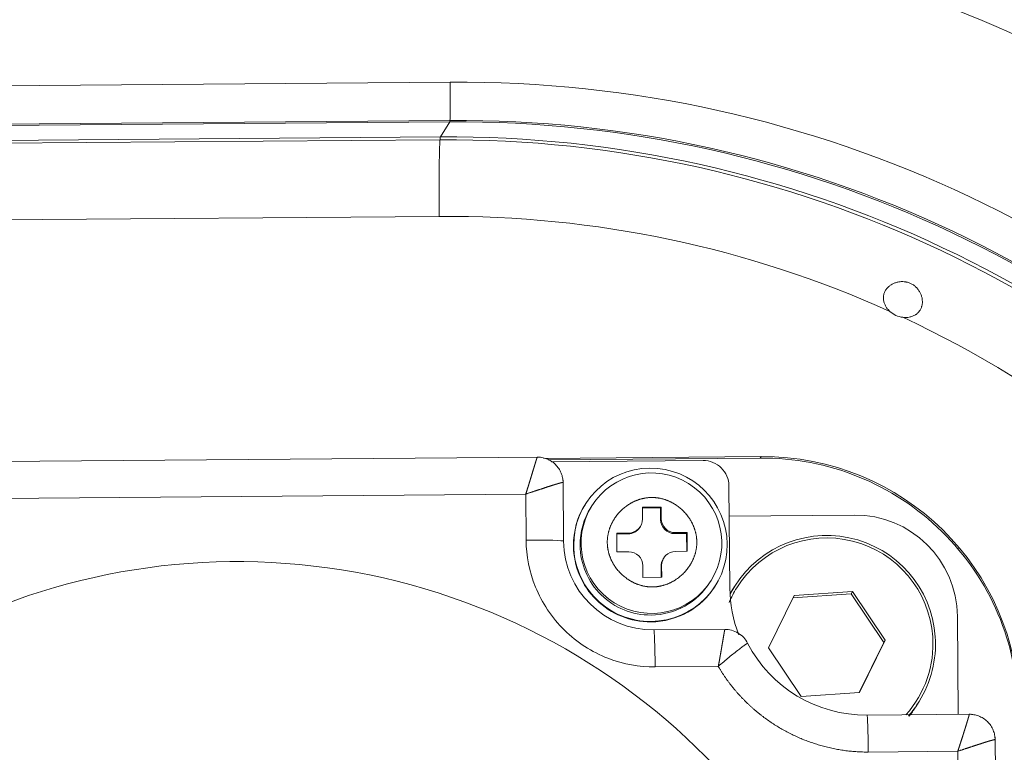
# Model space of a CAD drawing. Header units: millimetres. Extents: x -46 to 5160, y -5105 to -1541.
# Tile 84 of 104: x 4733.32 to 4739.48, y -4970.58 to -4966. Entities that reach past the tile are written whole.
import ezdxf

# ---------------------------------------------------------------- set-up
doc = ezdxf.new("R2010")
doc.units = ezdxf.units.MM
doc.header["$LTSCALE"] = 0.3175
doc.layers.add('1轮廓实线层', color=7, linetype='Continuous', lineweight=18)

# ---------------------------------------------------------------- blocks, each defined once
blk = doc.blocks.new('MR10C-1488')
at = {"layer": '1轮廓实线层'}
for p, q in [((7764.667, -4865.5255), (7775.5437, -4865.438)), ((7775.5403, -4865.6867), (7764.6636, -4865.7742)), ((7775.5415, -4865.6779), (7764.6648, -4865.7653)), ((7775.4818, -4865.7805), (7775.5403, -4865.6867)), ((7764.6027, -4865.8857), (7775.4793, -4865.7982)), ((7764.6052, -4865.868), (7775.4818, -4865.7805)), ((7775.475, -4866.2779), (7766.3374, -4866.3514)), ((7776.1062, -4867.7836), (7771.1873, -4867.8232)), ((7777.4879, -4867.7807), (7776.1284, -4867.7917)), ((7777.4824, -4867.7896), (7777.4879, -4867.7807)), ((7776.1562, -4867.8003), (7777.4824, -4867.7896)), ((7777.125, -4867.8051), (7776.1752, -4867.8127)), ((7776.2525, -4868.31), (7776.2491, -4867.9277)), ((7777.292, -4868.6032), (7777.2863, -4867.9637)), ((7776.0155, -4868.0155), (7771.2809, -4868.0536)), ((7776.018, -4868.3033), (7776.0155, -4868.0155)), ((7776.3883, -4868.0786), (7776.3864, -4868.0815)), ((7776.4285, -4868.0896), (7776.4222, -4868.0997)), ((7776.745, -4868.0971), (7776.8623, -4868.0961)), ((7776.7456, -4868.1703), (7776.745, -4868.0971)), ((7776.8586, -4868.102), (7776.745, -4868.103)), ((7776.8586, -4868.102), (7776.8623, -4868.0961)), ((7776.8592, -4868.1753), (7776.8586, -4868.102)), ((7776.8623, -4868.0961), (7776.8629, -4868.1694)), ((7778.0698, -4868.1463), (7777.288, -4868.1526)), ((7776.8629, -4868.1694), (7776.8592, -4868.1753)), ((7776.5851, -4868.2596), (7776.6585, -4868.259)), ((7776.5862, -4868.3768), (7776.5851, -4868.2596)), ((7776.6548, -4868.2649), (7776.5852, -4868.2655)), ((7776.6585, -4868.259), (7776.6548, -4868.2649)), ((7776.7287, -4868.2235), (7776.7324, -4868.2176)), ((7776.88, -4868.2313), (7776.8837, -4868.2253)), ((7776.948, -4868.2626), (7776.9517, -4868.2566)), ((7777.0213, -4868.262), (7776.948, -4868.2626)), ((7776.9517, -4868.2566), (7777.025, -4868.256)), ((7777.0213, -4868.262), (7777.025, -4868.256)), ((7777.0223, -4868.3733), (7777.0213, -4868.262)), ((7777.025, -4868.256), (7777.0261, -4868.3733)), ((7776.2524, -4868.3102), (7776.2525, -4868.31)), ((7776.6595, -4868.3762), (7776.5862, -4868.3768)), ((7777.0261, -4868.3733), (7776.9527, -4868.3739)), ((7778.7248, -4868.3497), (7778.7193, -4868.3586)), ((7776.8788, -4868.4153), (7776.8751, -4868.4212)), ((7776.7489, -4868.5367), (7776.7483, -4868.4635)), ((7776.8619, -4868.4684), (7776.8656, -4868.4625)), ((7776.8625, -4868.5358), (7776.8619, -4868.4684)), ((7776.8656, -4868.4625), (7776.8662, -4868.5358)), ((7776.8662, -4868.5358), (7776.7489, -4868.5367)), ((7777.169, -4868.5652), (7777.1753, -4868.5551)), ((7777.2011, -4868.5893), (7777.203, -4868.5863)), ((7777.3211, -4868.594), (7777.3, -4868.6278)), ((7778.0503, -4868.6391), (7777.6869, -4868.6638)), ((7778.0595, -4868.6243), (7777.6941, -4868.6491)), ((7778.0503, -4868.6391), (7778.0595, -4868.6243)), ((7778.2548, -4868.9431), (7778.0503, -4868.6391)), ((7778.264, -4868.9283), (7778.0595, -4868.6243)), ((7777.6941, -4868.6491), (7777.5332, -4868.9779)), ((7778.7208, -4869.3935), (7778.7153, -4868.7807)), ((7776.8174, -4868.8652), (7776.8172, -4868.8653)), ((7777.2768, -4868.8615), (7776.8174, -4868.8652)), ((7778.101, -4869.2572), (7778.2548, -4868.9431)), ((7778.1031, -4869.257), (7778.264, -4868.9283)), ((7778.2548, -4868.9431), (7778.264, -4868.9283)), ((7777.5332, -4868.9779), (7777.7376, -4869.2819)), ((7777.2198, -4869.0931), (7776.8249, -4869.0963)), ((7777.7376, -4869.2819), (7778.1031, -4869.257)), ((7778.4542, -4869.3472), (7778.4753, -4869.3133)), ((7778.1499, -4869.3981), (7778.1497, -4869.3983)), ((7778.8035, -4869.3928), (7778.1499, -4869.3981)), ((7778.9947, -4874.4624), (7778.9508, -4869.5369)), ((7778.7172, -4869.6247), (7778.1574, -4869.6292)), ((7778.7172, -4869.6247), (7778.7593, -4874.3573))]:
    blk.add_line(p, q, dxfattribs=at)
for centre, major_axis, ratio, start_param, end_param in [((7775.6025, -4872.8845), (7.4683, -4.6545), 0.999045, 1.418675, 2.136603), ((7775.6099, -4872.8726), (-7.1967, 4.4853), 0.999045, 4.560268, 5.278196), ((7775.5381, -4865.4469), (-0.0019, 0.24), 0.023425, 3.178497, 4.749293), ((7775.6099, -4872.8726), (6.3141, -3.9352), 0.999045, 1.235381, 2.136603), ((7775.6043, -4872.8815), (-6.1104, 3.8082), 0.999045, 4.376974, 5.278196), ((7775.6099, -4872.8726), (-6.1104, 3.8082), 0.999045, 4.376613, 5.278793), ((7775.4861, -4866.2601), (0.0039, -0.48), 0.023425, 3.178497, 4.749293), ((7775.5348, -4872.9931), (6.1104, -3.8082), 0.999045, 1.236103, 2.135409), ((7775.5459, -4872.9753), (6.1104, -3.8082), 0.999045, 1.235381, 2.136603), ((7775.5348, -4872.9931), (-5.7031, 3.5544), 0.999045, 4.846233, 5.278196), ((7778.3928, -4866.7609), (-0.127, 0.0791), 0.999045, 1.396957, 1.99912), ((7775.5348, -4872.9931), (-5.7031, 3.5544), 0.999045, 4.376974, 4.833029), ((7777.4966, -4869.3885), (-1.3579, 0.8463), 0.999045, 3.707399, 5.278196), ((7777.5022, -4869.3796), (1.3579, -0.8463), 0.999045, 0.565807, 2.136603), ((7777.1264, -4867.965), (-0.1358, 0.0846), 0.999045, 3.707399, 5.278196), ((7776.7956, -4868.3324), (0.4074, -0.2539), 0.999045, 2.136603, 3.707399), ((7776.7956, -4868.3324), (0.4074, -0.2539), 0.999045, 0.565807, 2.136603), ((7776.7938, -4868.3354), (0.4074, -0.2539), 0.999045, 3.14157, 3.707399), ((7774.2164, -4872.555), (3.4965, -2.1792), 0.999045, 4.170363, 9.527621), ((7776.7956, -4868.3324), (0.3734, -0.2327), 0.999045, 3.141588, 3.707399), ((7778.0755, -4868.7858), (0.5431, -0.3385), 0.999045, 0.565807, 2.136603), ((7776.6577, -4868.171), (-0.0747, 0.0465), 0.999045, 2.136603, 3.707399), ((7776.9472, -4868.1746), (-0.0747, 0.0465), 0.999045, 0.565807, 2.136603), ((7776.9509, -4868.1687), (-0.0747, 0.0465), 0.999045, 0.565807, 2.136603), ((7776.654, -4868.177), (-0.0747, 0.0465), 0.999045, 2.136603, 3.141572), ((7777.8982, -4868.9537), (0.5771, -0.3597), 0.999045, 0.625574, 3.220137), ((7777.8986, -4868.9531), (-0.5635, 0.3512), 0.999045, 3.767166, 6.283185), ((7776.0125, -4868.3122), (-0.24, -0.0021), 0.036886, 3.141631, 4.688946), ((7776.8123, -4868.3057), (-0.4753, 0.2962), 0.999045, 0.565807, 2.136603), ((7776.7956, -4868.3324), (0.4074, -0.2539), 0.999045, 3.707399, 5.278196), ((7776.7956, -4868.3324), (0.3734, -0.2327), 0.999045, 3.707399, 5.278196), ((7776.7956, -4868.3324), (0.4074, -0.2539), 0.999045, 5.278196, 6.848992), ((7776.7938, -4868.3354), (0.4074, -0.2539), 0.999045, 3.707399, 5.278196), ((7776.6603, -4868.4642), (-0.0747, 0.0465), 0.999045, 3.707399, 5.278196), ((7776.9535, -4868.4618), (-0.0747, 0.0465), 0.999045, 5.278196, 6.848992), ((7776.9498, -4868.4677), (-0.0747, 0.0465), 0.999045, 6.28316, 6.848992), ((7776.7956, -4868.3324), (0.3734, -0.2327), 0.999045, 5.278196, 6.283163), ((7776.7938, -4868.3354), (0.4074, -0.2539), 0.999045, 5.278196, 6.283162), ((7777.8986, -4868.9531), (-0.5635, 0.3512), 0.999045, 0, 0.154237), ((7776.8194, -4869.1052), (-0.0019, 0.24), 0.023425, 4.749293, 6.283154), ((7778.1423, -4868.5669), (0.7061, -0.4401), 0.999045, 4.175972, 5.278196), ((7777.8986, -4868.9531), (-0.5635, 0.3512), 0.999045, 2.968121, 3.767166), ((7777.8982, -4868.9537), (0.5771, -0.3597), 0.999045, 0, 0.625574), ((7777.8982, -4868.9537), (0.5771, -0.3597), 0.999045, 6.12012, 6.283185), ((7777.8771, -4868.9875), (0.5771, -0.3597), 0.999045, 6.17731, 6.283143), ((7778.1518, -4869.6381), (-0.0019, 0.24), 0.023425, 4.749293, 6.283154)]:
    blk.add_ellipse(centre, major_axis=major_axis, ratio=ratio, start_param=start_param, end_param=end_param, dxfattribs=at)
blk.add_ellipse((7776.8019, -4868.3224), major_axis=(0.3734, -0.2327), ratio=0.999045, dxfattribs=at)
for points, degree, knots in [([(7778.293, -4866.8721), (7778.2879, -4866.8675), (7778.2832, -4866.8627), (7778.2746, -4866.8522), (7778.2706, -4866.8467), (7778.2637, -4866.8349), (7778.2608, -4866.8288), (7778.2573, -4866.8192), (7778.2563, -4866.816), (7778.2546, -4866.8094), (7778.2539, -4866.806), (7778.2524, -4866.7959), (7778.2521, -4866.7892), (7778.2527, -4866.7791), (7778.2531, -4866.7758), (7778.2543, -4866.7691), (7778.2551, -4866.7658), (7778.258, -4866.7561), (7778.2606, -4866.7499), (7778.2655, -4866.7411), (7778.2673, -4866.7382), (7778.2711, -4866.7327), (7778.2752, -4866.7275), (7778.2797, -4866.7227), (7778.2846, -4866.718), (7778.2871, -4866.7158), (7778.2948, -4866.7096), (7778.3003, -4866.7059), (7778.309, -4866.701), (7778.3119, -4866.6995), (7778.318, -4866.6967), (7778.321, -4866.6954), (7778.3303, -4866.692), (7778.3366, -4866.6901), (7778.3464, -4866.6881), (7778.3497, -4866.6875), (7778.3564, -4866.6866), (7778.3597, -4866.6863), (7778.3697, -4866.6857), (7778.3763, -4866.6858), (7778.3863, -4866.6868), (7778.3897, -4866.6873), (7778.3947, -4866.6882), (7778.3964, -4866.6885), (7778.3997, -4866.6893), (7778.4013, -4866.6897), (7778.4095, -4866.6918), (7778.4159, -4866.6941), (7778.4251, -4866.6983), (7778.4281, -4866.6998), (7778.4341, -4866.7032), (7778.437, -4866.705), (7778.4454, -4866.7107), (7778.4507, -4866.7149), (7778.458, -4866.7219), (7778.4604, -4866.7243), (7778.4649, -4866.7293), (7778.467, -4866.7319), (7778.4731, -4866.7399), (7778.4768, -4866.7454), (7778.4816, -4866.7541), (7778.4831, -4866.7571), (7778.4859, -4866.7632), (7778.4871, -4866.7662), (7778.4906, -4866.7755), (7778.4924, -4866.7818), (7778.4944, -4866.7915), (7778.4949, -4866.7948), (7778.4957, -4866.8013), (7778.4959, -4866.8047), (7778.4963, -4866.8146), (7778.4959, -4866.8212), (7778.4945, -4866.8311), (7778.4938, -4866.8343), (7778.4926, -4866.8392), (7778.4921, -4866.8409), (7778.4911, -4866.8441), (7778.4906, -4866.8457), (7778.4877, -4866.8535), (7778.4848, -4866.8595), (7778.4803, -4866.8666), (7778.4793, -4866.868), (7778.4774, -4866.8708), (7778.4763, -4866.8721), (7778.4731, -4866.8761), (7778.4686, -4866.8811), (7778.4635, -4866.8856), (7778.4595, -4866.8888), (7778.4581, -4866.8898), (7778.4554, -4866.8918), (7778.4539, -4866.8927), (7778.4467, -4866.8973), (7778.4406, -4866.9003), (7778.431, -4866.9039), (7778.4278, -4866.905), (7778.4211, -4866.9068), (7778.4178, -4866.9076), (7778.4078, -4866.9095), (7778.401, -4866.9101), (7778.3907, -4866.9103), (7778.3873, -4866.9103), (7778.3805, -4866.9099), (7778.377, -4866.9096), (7778.3736, -4866.9091)], 3, [0, 0, 0, 0, 0.03125, 0.03125, 0.0625, 0.0625, 0.09375, 0.09375, 0.109375, 0.109375, 0.125, 0.125, 0.15625, 0.15625, 0.171875, 0.171875, 0.1875, 0.1875, 0.21875, 0.21875, 0.234375, 0.234375, 0.25, 0.265625, 0.265625, 0.28125, 0.28125, 0.3125, 0.3125, 0.328125, 0.328125, 0.34375, 0.34375, 0.375, 0.375, 0.390625, 0.390625, 0.40625, 0.40625, 0.4375, 0.4375, 0.453125, 0.453125, 0.460938, 0.460938, 0.46875, 0.46875, 0.5, 0.5, 0.515625, 0.515625, 0.53125, 0.53125, 0.5625, 0.5625, 0.578125, 0.578125, 0.59375, 0.59375, 0.625, 0.625, 0.640625, 0.640625, 0.65625, 0.65625, 0.6875, 0.6875, 0.703125, 0.703125, 0.71875, 0.71875, 0.75, 0.75, 0.765625, 0.765625, 0.773438, 0.773438, 0.78125, 0.78125, 0.8125, 0.8125, 0.820313, 0.820313, 0.828125, 0.828125, 0.84375, 0.859375, 0.859375, 0.867188, 0.867188, 0.875, 0.875, 0.90625, 0.90625, 0.921875, 0.921875, 0.9375, 0.9375, 0.96875, 0.96875, 0.984375, 0.984375, 1, 1, 1, 1]), ([(7776.0155, -4868.0155), (7776.0158, -4868.0144), (7776.0165, -4868.0123), (7776.0176, -4868.0092), (7776.0186, -4868.0061), (7776.0197, -4868.0029), (7776.0207, -4867.9998), (7776.0217, -4867.9967), (7776.0227, -4867.9936), (7776.0237, -4867.9906), (7776.0247, -4867.9875), (7776.0257, -4867.9844), (7776.0266, -4867.9814), (7776.0276, -4867.9784), (7776.0286, -4867.9754), (7776.0295, -4867.9724), (7776.0305, -4867.9694), (7776.0314, -4867.9665), (7776.0323, -4867.9635), (7776.0332, -4867.9606), (7776.0341, -4867.9577), (7776.035, -4867.9548), (7776.0359, -4867.952), (7776.0368, -4867.9491), (7776.0377, -4867.9463), (7776.0386, -4867.9435), (7776.0394, -4867.9407), (7776.0403, -4867.9379), (7776.0411, -4867.9352), (7776.0419, -4867.9324), (7776.0428, -4867.9297), (7776.0436, -4867.927), (7776.0444, -4867.9244), (7776.0452, -4867.9217), (7776.046, -4867.9191), (7776.0468, -4867.9165), (7776.0476, -4867.9139), (7776.0484, -4867.9114), (7776.0491, -4867.9088), (7776.0499, -4867.9063), (7776.0506, -4867.9039), (7776.0514, -4867.9014), (7776.0521, -4867.899), (7776.0528, -4867.8966), (7776.0535, -4867.8942), (7776.0543, -4867.8918), (7776.055, -4867.8895), (7776.0557, -4867.8872), (7776.0563, -4867.8849), (7776.057, -4867.8826), (7776.0577, -4867.8804), (7776.0584, -4867.8782), (7776.059, -4867.876), (7776.0597, -4867.8738), (7776.0603, -4867.8717), (7776.0609, -4867.8696), (7776.0616, -4867.8675), (7776.0622, -4867.8654), (7776.0628, -4867.8634), (7776.0634, -4867.8614), (7776.064, -4867.8594), (7776.0646, -4867.8575), (7776.0652, -4867.8555), (7776.0657, -4867.8536), (7776.0663, -4867.8518), (7776.0669, -4867.8499), (7776.0674, -4867.8481), (7776.068, -4867.8463), (7776.0685, -4867.8445), (7776.069, -4867.8428), (7776.0695, -4867.8411), (7776.0701, -4867.8394), (7776.0706, -4867.8378), (7776.0711, -4867.8361), (7776.0716, -4867.8345), (7776.072, -4867.8329), (7776.0725, -4867.8314), (7776.073, -4867.8299), (7776.0734, -4867.8284), (7776.0739, -4867.8269), (7776.0743, -4867.8255), (7776.0748, -4867.824), (7776.0752, -4867.8227), (7776.0756, -4867.8213), (7776.0761, -4867.82), (7776.0765, -4867.8186), (7776.0769, -4867.8174), (7776.0773, -4867.8161), (7776.0777, -4867.8149), (7776.078, -4867.8137), (7776.0784, -4867.8125), (7776.0788, -4867.8113), (7776.0791, -4867.8102), (7776.0795, -4867.8091), (7776.0798, -4867.808), (7776.0802, -4867.807), (7776.0805, -4867.8059), (7776.0808, -4867.8049), (7776.0811, -4867.804), (7776.0814, -4867.803), (7776.0817, -4867.8021), (7776.082, -4867.8012), (7776.0823, -4867.8003), (7776.0826, -4867.7995), (7776.0829, -4867.7986), (7776.0831, -4867.7978), (7776.0834, -4867.797), (7776.0836, -4867.7963), (7776.0839, -4867.7956), (7776.0841, -4867.7949), (7776.0843, -4867.7942), (7776.0846, -4867.7935), (7776.0848, -4867.7929), (7776.085, -4867.7923), (7776.0852, -4867.7917), (7776.0854, -4867.7911), (7776.0856, -4867.7906), (7776.0857, -4867.79), (7776.0859, -4867.7895), (7776.0861, -4867.7891), (7776.0862, -4867.7886), (7776.0864, -4867.7882), (7776.0865, -4867.7878), (7776.0867, -4867.7874), (7776.0868, -4867.787), (7776.0869, -4867.7866), (7776.087, -4867.7863), (7776.0871, -4867.786), (7776.0872, -4867.7857), (7776.0873, -4867.7855), (7776.0874, -4867.7852), (7776.0875, -4867.785), (7776.0876, -4867.7848), (7776.0876, -4867.7846), (7776.0877, -4867.7844), (7776.0877, -4867.7843), (7776.0878, -4867.7841), (7776.0878, -4867.784), (7776.0878, -4867.7839), (7776.0879, -4867.7839), (7776.0879, -4867.7838), (7776.0879, -4867.7838), (7776.0879, -4867.7837), (7776.0879, -4867.7837), (7776.0879, -4867.7838), (7776.0878, -4867.7838), (7776.0878, -4867.7838), (7776.0878, -4867.7839), (7776.0878, -4867.7839)], 3, [0, 0, 0, 0, 0.008607, 0.017189, 0.025746, 0.034277, 0.042783, 0.051264, 0.05972, 0.06815, 0.076555, 0.084935, 0.093289, 0.101619, 0.109923, 0.118202, 0.126456, 0.134685, 0.142889, 0.151068, 0.159222, 0.167351, 0.175454, 0.183533, 0.191587, 0.199615, 0.207619, 0.215598, 0.223552, 0.231481, 0.239385, 0.247265, 0.255119, 0.262949, 0.270754, 0.278534, 0.28629, 0.29402, 0.301727, 0.309408, 0.317065, 0.324697, 0.332304, 0.339887, 0.347445, 0.354979, 0.362488, 0.369973, 0.377433, 0.384869, 0.39228, 0.399667, 0.40703, 0.414368, 0.421682, 0.428972, 0.436237, 0.443478, 0.450695, 0.457887, 0.465056, 0.4722, 0.47932, 0.486416, 0.493488, 0.500536, 0.50756, 0.51456, 0.521536, 0.528488, 0.535416, 0.54232, 0.549201, 0.556058, 0.56289, 0.569699, 0.576485, 0.583247, 0.589985, 0.596699, 0.60339, 0.610057, 0.616701, 0.623321, 0.629918, 0.636491, 0.643041, 0.649568, 0.656071, 0.662551, 0.669008, 0.675441, 0.681851, 0.688239, 0.694603, 0.700944, 0.707262, 0.713557, 0.719829, 0.726078, 0.732304, 0.738508, 0.744689, 0.750847, 0.756982, 0.763094, 0.769184, 0.775252, 0.781297, 0.787319, 0.793319, 0.799296, 0.805252, 0.811185, 0.817095, 0.822984, 0.82885, 0.834694, 0.840516, 0.846316, 0.852094, 0.85785, 0.863585, 0.869297, 0.874988, 0.880657, 0.886304, 0.89193, 0.897534, 0.903117, 0.908679, 0.914218, 0.919737, 0.925235, 0.930711, 0.936166, 0.9416, 0.947013, 0.952405, 0.957776, 0.963126, 0.968455, 0.973764, 0.979052, 0.98432, 0.989567, 0.994794, 1, 1, 1, 1]), ([(7776.2492, -4867.9425), (7776.2491, -4867.9331), (7776.2472, -4867.9135), (7776.2384, -4867.8834), (7776.2231, -4867.8545), (7776.2018, -4867.8287), (7776.1756, -4867.808), (7776.1464, -4867.7934), (7776.1164, -4867.7853), (7776.097, -4867.7838), (7776.0878, -4867.7839)], 3, [0, 0, 0, 0, 0.125355, 0.250748, 0.37614, 0.501532, 0.626925, 0.752317, 0.877709, 1, 1, 1, 1]), ([(7776.2492, -4867.9425), (7776.2492, -4867.9425), (7776.2492, -4867.9424), (7776.2492, -4867.9423), (7776.2492, -4867.9422), (7776.2491, -4867.9422), (7776.249, -4867.9421), (7776.2489, -4867.9421), (7776.2487, -4867.9421), (7776.2485, -4867.942), (7776.2482, -4867.9421), (7776.2479, -4867.9421), (7776.2475, -4867.9421), (7776.2471, -4867.9422), (7776.2467, -4867.9422), (7776.2462, -4867.9423), (7776.2457, -4867.9424), (7776.2451, -4867.9425), (7776.2445, -4867.9426), (7776.2439, -4867.9428), (7776.2432, -4867.9429), (7776.2425, -4867.9431), (7776.2417, -4867.9432), (7776.2409, -4867.9434), (7776.24, -4867.9436), (7776.2391, -4867.9439), (7776.2382, -4867.9441), (7776.2372, -4867.9443), (7776.2362, -4867.9446), (7776.2351, -4867.9449), (7776.234, -4867.9452), (7776.2328, -4867.9455), (7776.2316, -4867.9458), (7776.2304, -4867.9462), (7776.2291, -4867.9465), (7776.2277, -4867.9469), (7776.2264, -4867.9473), (7776.225, -4867.9477), (7776.2235, -4867.9481), (7776.222, -4867.9485), (7776.2204, -4867.9489), (7776.2188, -4867.9494), (7776.2172, -4867.9499), (7776.2155, -4867.9504), (7776.2138, -4867.9509), (7776.2121, -4867.9514), (7776.2102, -4867.9519), (7776.2084, -4867.9525), (7776.2065, -4867.953), (7776.2046, -4867.9536), (7776.2026, -4867.9542), (7776.2006, -4867.9548), (7776.1985, -4867.9554), (7776.1964, -4867.9561), (7776.1943, -4867.9567), (7776.1921, -4867.9574), (7776.1899, -4867.9581), (7776.1877, -4867.9588), (7776.1854, -4867.9595), (7776.1831, -4867.9602), (7776.1807, -4867.9609), (7776.1784, -4867.9617), (7776.176, -4867.9624), (7776.1735, -4867.9632), (7776.1709, -4867.9641), (7776.1682, -4867.9649), (7776.1654, -4867.9658), (7776.1625, -4867.9668), (7776.1595, -4867.9678), (7776.1565, -4867.9688), (7776.1533, -4867.9698), (7776.15, -4867.9709), (7776.1466, -4867.972), (7776.1432, -4867.9731), (7776.1396, -4867.9743), (7776.1359, -4867.9755), (7776.1321, -4867.9768), (7776.1282, -4867.9781), (7776.1242, -4867.9794), (7776.1201, -4867.9807), (7776.1159, -4867.9821), (7776.1115, -4867.9835), (7776.1071, -4867.985), (7776.1025, -4867.9865), (7776.0979, -4867.988), (7776.0931, -4867.9896), (7776.0882, -4867.9912), (7776.0832, -4867.9928), (7776.0781, -4867.9945), (7776.0729, -4867.9962), (7776.0676, -4867.998), (7776.0622, -4867.9998), (7776.0567, -4868.0016), (7776.0511, -4868.0035), (7776.0454, -4868.0054), (7776.0396, -4868.0073), (7776.0337, -4868.0093), (7776.0277, -4868.0113), (7776.0216, -4868.0134), (7776.0175, -4868.0148), (7776.0155, -4868.0155)], 3, [0, 0, 0, 0, 0.007946, 0.015909, 0.023887, 0.031882, 0.039892, 0.047919, 0.055963, 0.064024, 0.072101, 0.080196, 0.088308, 0.096437, 0.104584, 0.112748, 0.120931, 0.129131, 0.13735, 0.145586, 0.153842, 0.162115, 0.170408, 0.178719, 0.18705, 0.195399, 0.203768, 0.212156, 0.220564, 0.228992, 0.237439, 0.245907, 0.254394, 0.262902, 0.27143, 0.279978, 0.288548, 0.297138, 0.305749, 0.314381, 0.323034, 0.331708, 0.340404, 0.349121, 0.35786, 0.366621, 0.375403, 0.384208, 0.393035, 0.401884, 0.410755, 0.419649, 0.428566, 0.437505, 0.446467, 0.455452, 0.46446, 0.473491, 0.482546, 0.491623, 0.500251, 0.509086, 0.51813, 0.527382, 0.536843, 0.546512, 0.556391, 0.566478, 0.576774, 0.587279, 0.597994, 0.608918, 0.620051, 0.631394, 0.642946, 0.654708, 0.666679, 0.678861, 0.691252, 0.703852, 0.716663, 0.729684, 0.742914, 0.756355, 0.770006, 0.783867, 0.797938, 0.812219, 0.82671, 0.841412, 0.856324, 0.871446, 0.886779, 0.902322, 0.918076, 0.934039, 0.950214, 0.966599, 0.983194, 1, 1, 1, 1]), ([(7776.8031, -4868.0366), (7776.7487, -4868.0371), (7776.697, -4868.0603), (7776.6475, -4868.0826), (7776.5692, -4868.162), (7776.5476, -4868.212), (7776.5252, -4868.264), (7776.5257, -4868.3187)], 2, [0, 0, 0, 0.25, 0.25, 0.5, 0.75, 0.75, 1, 1, 1]), ([(7777.0855, -4868.3142), (7777.085, -4868.2598), (7777.0617, -4868.2081), (7777.0394, -4868.1586), (7776.9599, -4868.0803), (7776.9098, -4868.0587), (7776.8578, -4868.0362), (7776.8031, -4868.0366)], 2, [0, 0, 0, 0.25, 0.25, 0.5, 0.75, 0.75, 1, 1, 1]), ([(7776.8249, -4869.0963), (7776.7233, -4869.0971), (7776.6308, -4869.0814), (7776.4293, -4869.0036), (7776.336, -4868.944), (7776.1786, -4868.7893), (7776.1158, -4868.6931), (7776.0378, -4868.5011), (7776.0189, -4868.4011), (7776.018, -4868.3033)], 3, [0, 0, 0, 0, 0.25, 0.25, 0.5, 0.5, 0.75, 0.75, 1, 1, 1, 1]), ([(7776.5257, -4868.3187), (7776.5262, -4868.373), (7776.5494, -4868.4247), (7776.5718, -4868.4742), (7776.6513, -4868.5525), (7776.7014, -4868.5742), (7776.7534, -4868.5967), (7776.8081, -4868.5962)], 2, [0, 0, 0, 0.25, 0.25, 0.5, 0.75, 0.75, 1, 1, 1]), ([(7776.8081, -4868.5962), (7776.8625, -4868.5958), (7776.9142, -4868.5726), (7776.9637, -4868.5503), (7777.042, -4868.4708), (7777.0636, -4868.4208), (7777.086, -4868.3688), (7777.0855, -4868.3142)], 2, [0, 0, 0, 0.25, 0.25, 0.5, 0.75, 0.75, 1, 1, 1]), ([(7777.2198, -4869.0931), (7777.2201, -4869.092), (7777.2205, -4869.0899), (7777.2211, -4869.0866), (7777.2217, -4869.0834), (7777.2223, -4869.0802), (7777.2229, -4869.077), (7777.2235, -4869.0738), (7777.2241, -4869.0707), (7777.2247, -4869.0675), (7777.2252, -4869.0644), (7777.2258, -4869.0613), (7777.2264, -4869.0581), (7777.2269, -4869.0551), (7777.2275, -4869.052), (7777.228, -4869.0489), (7777.2286, -4869.0459), (7777.2291, -4869.0429), (7777.2297, -4869.0399), (7777.2302, -4869.0369), (7777.2307, -4869.0339), (7777.2312, -4869.031), (7777.2318, -4869.0281), (7777.2323, -4869.0252), (7777.2328, -4869.0223), (7777.2333, -4869.0194), (7777.2338, -4869.0166), (7777.2343, -4869.0138), (7777.2348, -4869.011), (7777.2352, -4869.0082), (7777.2357, -4869.0055), (7777.2362, -4869.0028), (7777.2366, -4869.0001), (7777.2371, -4868.9974), (7777.2376, -4868.9947), (7777.238, -4868.9921), (7777.2385, -4868.9895), (7777.2389, -4868.9869), (7777.2393, -4868.9844), (7777.2398, -4868.9819), (7777.2402, -4868.9794), (7777.2406, -4868.9769), (7777.241, -4868.9744), (7777.2414, -4868.972), (7777.2418, -4868.9696), (7777.2423, -4868.9672), (7777.2426, -4868.9649), (7777.243, -4868.9626), (7777.2434, -4868.9603), (7777.2438, -4868.958), (7777.2442, -4868.9558), (7777.2446, -4868.9536), (7777.2449, -4868.9514), (7777.2453, -4868.9492), (7777.2457, -4868.9471), (7777.246, -4868.945), (7777.2464, -4868.9429), (7777.2467, -4868.9409), (7777.2471, -4868.9388), (7777.2474, -4868.9368), (7777.2477, -4868.9349), (7777.2481, -4868.9329), (7777.2484, -4868.931), (7777.2487, -4868.9292), (7777.249, -4868.9273), (7777.2493, -4868.9255), (7777.2496, -4868.9237), (7777.2499, -4868.9219), (7777.2502, -4868.9202), (7777.2505, -4868.9185), (7777.2508, -4868.9168), (7777.2511, -4868.9151), (7777.2514, -4868.9135), (7777.2516, -4868.9119), (7777.2519, -4868.9103), (7777.2522, -4868.9088), (7777.2524, -4868.9072), (7777.2527, -4868.9058), (7777.2529, -4868.9043), (7777.2532, -4868.9029), (7777.2534, -4868.9014), (7777.2537, -4868.9001), (7777.2539, -4868.8987), (7777.2541, -4868.8974), (7777.2544, -4868.8961), (7777.2546, -4868.8948), (7777.2548, -4868.8936), (7777.255, -4868.8923), (7777.2552, -4868.8911), (7777.2554, -4868.89), (7777.2556, -4868.8888), (7777.2558, -4868.8877), (7777.256, -4868.8866), (7777.2562, -4868.8856), (7777.2564, -4868.8845), (7777.2565, -4868.8835), (7777.2567, -4868.8825), (7777.2569, -4868.8816), (7777.2571, -4868.8806), (7777.2572, -4868.8797), (7777.2574, -4868.8788), (7777.2575, -4868.878), (7777.2577, -4868.8771), (7777.2578, -4868.8763), (7777.258, -4868.8755), (7777.2581, -4868.8748), (7777.2582, -4868.874), (7777.2583, -4868.8733), (7777.2585, -4868.8726), (7777.2586, -4868.872), (7777.2587, -4868.8713), (7777.2588, -4868.8707), (7777.2589, -4868.8701), (7777.259, -4868.8695), (7777.2591, -4868.8689), (7777.2592, -4868.8684), (7777.2593, -4868.8679), (7777.2594, -4868.8674), (7777.2595, -4868.8669), (7777.2595, -4868.8665), (7777.2596, -4868.8661), (7777.2597, -4868.8657), (7777.2598, -4868.8653), (7777.2598, -4868.8649), (7777.2599, -4868.8646), (7777.2599, -4868.8642), (7777.26, -4868.8639), (7777.26, -4868.8637), (7777.2601, -4868.8634), (7777.2601, -4868.8632), (7777.2601, -4868.8629), (7777.2601, -4868.8627), (7777.2602, -4868.8625), (7777.2602, -4868.8624), (7777.2602, -4868.8622), (7777.2602, -4868.8621), (7777.2602, -4868.862), (7777.2602, -4868.8619), (7777.2602, -4868.8618), (7777.2602, -4868.8617), (7777.2602, -4868.8617), (7777.2602, -4868.8616), (7777.2602, -4868.8616), (7777.2602, -4868.8616), (7777.2601, -4868.8616), (7777.2601, -4868.8617), (7777.2601, -4868.8617), (7777.26, -4868.8618), (7777.26, -4868.8618)], 3, [0, 0, 0, 0, 0.008681, 0.017337, 0.025967, 0.034571, 0.04315, 0.051703, 0.06023, 0.068732, 0.077208, 0.085659, 0.094084, 0.102483, 0.110857, 0.119205, 0.127528, 0.135825, 0.144097, 0.152343, 0.160563, 0.168758, 0.176928, 0.185071, 0.19319, 0.201283, 0.20935, 0.217392, 0.225408, 0.233399, 0.241364, 0.249304, 0.257219, 0.265108, 0.272971, 0.280809, 0.288622, 0.296409, 0.304171, 0.311907, 0.319618, 0.327304, 0.334964, 0.342598, 0.350208, 0.357792, 0.36535, 0.372884, 0.380391, 0.387874, 0.395331, 0.402763, 0.41017, 0.417551, 0.424907, 0.432238, 0.439543, 0.446823, 0.454078, 0.461308, 0.468512, 0.475691, 0.482845, 0.489974, 0.497077, 0.504156, 0.511209, 0.518237, 0.525239, 0.532217, 0.539169, 0.546097, 0.552999, 0.559876, 0.566728, 0.573555, 0.580356, 0.587133, 0.593885, 0.600611, 0.607313, 0.613989, 0.620641, 0.627267, 0.633869, 0.640445, 0.646997, 0.653523, 0.660025, 0.666501, 0.672953, 0.67938, 0.685782, 0.692159, 0.698511, 0.704838, 0.711141, 0.717418, 0.723671, 0.729899, 0.736102, 0.742281, 0.748435, 0.754564, 0.760668, 0.766747, 0.772802, 0.778832, 0.784838, 0.790818, 0.796775, 0.802706, 0.808613, 0.814495, 0.820353, 0.826186, 0.831995, 0.837779, 0.843539, 0.849274, 0.854985, 0.860671, 0.866333, 0.87197, 0.877583, 0.883172, 0.888736, 0.894276, 0.899792, 0.905283, 0.910751, 0.916193, 0.921612, 0.927007, 0.932377, 0.937723, 0.943045, 0.948343, 0.953616, 0.958866, 0.964092, 0.969293, 0.974471, 0.979625, 0.984754, 0.98986, 0.994942, 1, 1, 1, 1]), ([(7777.4035, -4868.9483), (7777.3971, -4868.9359), (7777.3804, -4868.9117), (7777.3449, -4868.8828), (7777.3028, -4868.8651), (7777.2739, -4868.8617), (7777.26, -4868.8618)], 3, [0, 0, 0, 0, 0.250771, 0.501583, 0.752395, 1, 1, 1, 1]), ([(7777.2198, -4869.0931), (7777.2423, -4869.0736), (7777.265, -4869.0545), (7777.2971, -4869.0281), (7777.318, -4869.0113), (7777.3464, -4868.989), (7777.3708, -4868.9706), (7777.3833, -4868.9615), (7777.3987, -4868.9506), (7777.4043, -4868.947), (7777.4035, -4868.9483)], 3, [0, 0, 0, 0, 0.25, 0.25, 0.375, 0.5, 0.625, 0.75, 0.75, 1, 1, 1, 1]), ([(7778.1574, -4869.6292), (7778.0166, -4869.6303), (7777.8776, -4869.5929), (7777.7415, -4869.5563), (7777.494, -4869.4149), (7777.3931, -4869.316), (7777.2904, -4869.2151), (7777.2198, -4869.0931)], 2, [0, 0, 0, 0.25, 0.25, 0.5, 0.75, 0.75, 1, 1, 1]), ([(7778.7895, -4869.3931), (7778.7895, -4869.3931), (7778.7895, -4869.393), (7778.7896, -4869.393), (7778.7896, -4869.393), (7778.7896, -4869.393), (7778.7896, -4869.393), (7778.7896, -4869.3931), (7778.7896, -4869.3932), (7778.7896, -4869.3934), (7778.7895, -4869.3936), (7778.7895, -4869.3938), (7778.7894, -4869.394), (7778.7894, -4869.3943), (7778.7893, -4869.3946), (7778.7892, -4869.395), (7778.7891, -4869.3954), (7778.789, -4869.3958), (7778.7889, -4869.3962), (7778.7888, -4869.3967), (7778.7886, -4869.3973), (7778.7885, -4869.3978), (7778.7883, -4869.3984), (7778.7881, -4869.399), (7778.788, -4869.3997), (7778.7878, -4869.4004), (7778.7876, -4869.4011), (7778.7874, -4869.4018), (7778.7871, -4869.4026), (7778.7869, -4869.4034), (7778.7867, -4869.4043), (7778.7864, -4869.4052), (7778.7861, -4869.4061), (7778.7859, -4869.407), (7778.7856, -4869.408), (7778.7853, -4869.409), (7778.785, -4869.4101), (7778.7847, -4869.4112), (7778.7844, -4869.4123), (7778.784, -4869.4134), (7778.7837, -4869.4146), (7778.7833, -4869.4158), (7778.783, -4869.417), (7778.7826, -4869.4183), (7778.7822, -4869.4196), (7778.7818, -4869.4209), (7778.7814, -4869.4223), (7778.781, -4869.4236), (7778.7806, -4869.4251), (7778.7802, -4869.4265), (7778.7797, -4869.428), (7778.7793, -4869.4295), (7778.7788, -4869.431), (7778.7783, -4869.4326), (7778.7779, -4869.4342), (7778.7774, -4869.4358), (7778.7769, -4869.4374), (7778.7764, -4869.4391), (7778.7759, -4869.4408), (7778.7753, -4869.4426), (7778.7748, -4869.4443), (7778.7743, -4869.4461), (7778.7737, -4869.4479), (7778.7731, -4869.4498), (7778.7726, -4869.4516), (7778.772, -4869.4535), (7778.7714, -4869.4554), (7778.7708, -4869.4574), (7778.7702, -4869.4593), (7778.7696, -4869.4613), (7778.769, -4869.4634), (7778.7684, -4869.4654), (7778.7677, -4869.4675), (7778.7671, -4869.4696), (7778.7664, -4869.4717), (7778.7658, -4869.4738), (7778.7651, -4869.476), (7778.7644, -4869.4782), (7778.7637, -4869.4804), (7778.763, -4869.4826), (7778.7623, -4869.4848), (7778.7616, -4869.4871), (7778.7609, -4869.4894), (7778.7602, -4869.4917), (7778.7595, -4869.494), (7778.7587, -4869.4964), (7778.758, -4869.4988), (7778.7572, -4869.5011), (7778.7565, -4869.5036), (7778.7557, -4869.506), (7778.755, -4869.5084), (7778.7542, -4869.5109), (7778.7534, -4869.5134), (7778.7526, -4869.5158), (7778.7518, -4869.5184), (7778.751, -4869.5209), (7778.7502, -4869.5234), (7778.7494, -4869.526), (7778.7486, -4869.5285), (7778.7478, -4869.5311), (7778.7469, -4869.5337), (7778.7461, -4869.5363), (7778.7453, -4869.539), (7778.7444, -4869.5416), (7778.7436, -4869.5442), (7778.7427, -4869.5469), (7778.7419, -4869.5496), (7778.741, -4869.5522), (7778.7401, -4869.5549), (7778.7392, -4869.5576), (7778.7384, -4869.5604), (7778.7375, -4869.5631), (7778.7366, -4869.5658), (7778.7357, -4869.5686), (7778.7348, -4869.5713), (7778.7339, -4869.5741), (7778.733, -4869.5768), (7778.7321, -4869.5796), (7778.7312, -4869.5824), (7778.7303, -4869.5852), (7778.7294, -4869.588), (7778.7285, -4869.5908), (7778.7275, -4869.5936), (7778.7266, -4869.5964), (7778.7257, -4869.5992), (7778.7247, -4869.602), (7778.7238, -4869.6048), (7778.7229, -4869.6077), (7778.7219, -4869.6105), (7778.721, -4869.6133), (7778.72, -4869.6162), (7778.7191, -4869.619), (7778.7181, -4869.6219), (7778.7175, -4869.6237), (7778.7172, -4869.6247)], 3, [0, 0, 0, 0, 0.007378, 0.014756, 0.022133, 0.029509, 0.036886, 0.044262, 0.051639, 0.059016, 0.066394, 0.073772, 0.081151, 0.088532, 0.095914, 0.103297, 0.110681, 0.118068, 0.125456, 0.132846, 0.140238, 0.147633, 0.15503, 0.162429, 0.169831, 0.177236, 0.184643, 0.192054, 0.199467, 0.206884, 0.214304, 0.221728, 0.229156, 0.236587, 0.244022, 0.251461, 0.258905, 0.266352, 0.273804, 0.281261, 0.288721, 0.296186, 0.303655, 0.311129, 0.318607, 0.32609, 0.333578, 0.34107, 0.348568, 0.35607, 0.363578, 0.371091, 0.378609, 0.386133, 0.393661, 0.401195, 0.408733, 0.416276, 0.423824, 0.431377, 0.438934, 0.446496, 0.454062, 0.461632, 0.469207, 0.476786, 0.48437, 0.491958, 0.49955, 0.507146, 0.514746, 0.522351, 0.52996, 0.537574, 0.545192, 0.552814, 0.560441, 0.568072, 0.575707, 0.583346, 0.59099, 0.598637, 0.606289, 0.613945, 0.621604, 0.629267, 0.636934, 0.644605, 0.65228, 0.659958, 0.66764, 0.675325, 0.683014, 0.690706, 0.698401, 0.7061, 0.713801, 0.721506, 0.729213, 0.736924, 0.744636, 0.752352, 0.76007, 0.76779, 0.775512, 0.783236, 0.790963, 0.798691, 0.806421, 0.814152, 0.821885, 0.829619, 0.837355, 0.845092, 0.852829, 0.860568, 0.868308, 0.876049, 0.883791, 0.891533, 0.899276, 0.90702, 0.914764, 0.92251, 0.930255, 0.938002, 0.945749, 0.953497, 0.961245, 0.968994, 0.976744, 0.984495, 0.992247, 1, 1, 1, 1]), ([(7778.9509, -4869.5517), (7778.9508, -4869.5423), (7778.9489, -4869.5227), (7778.9401, -4869.4926), (7778.9248, -4869.4637), (7778.9035, -4869.4379), (7778.8773, -4869.4172), (7778.8481, -4869.4026), (7778.8181, -4869.3945), (7778.7987, -4869.3931), (7778.7895, -4869.3931)], 3, [0, 0, 0, 0, 0.125355, 0.250748, 0.37614, 0.501532, 0.626925, 0.752317, 0.877709, 1, 1, 1, 1]), ([(7778.9509, -4869.5517), (7778.9509, -4869.5517), (7778.9509, -4869.5516), (7778.9509, -4869.5515), (7778.9509, -4869.5514), (7778.9508, -4869.5514), (7778.9507, -4869.5513), (7778.9506, -4869.5513), (7778.9504, -4869.5513), (7778.9502, -4869.5513), (7778.9499, -4869.5513), (7778.9496, -4869.5513), (7778.9492, -4869.5513), (7778.9488, -4869.5514), (7778.9484, -4869.5514), (7778.9479, -4869.5515), (7778.9474, -4869.5516), (7778.9468, -4869.5517), (7778.9462, -4869.5518), (7778.9456, -4869.552), (7778.9449, -4869.5521), (7778.9442, -4869.5523), (7778.9434, -4869.5525), (7778.9426, -4869.5526), (7778.9417, -4869.5529), (7778.9408, -4869.5531), (7778.9399, -4869.5533), (7778.9389, -4869.5536), (7778.9379, -4869.5538), (7778.9368, -4869.5541), (7778.9357, -4869.5544), (7778.9345, -4869.5547), (7778.9333, -4869.555), (7778.9321, -4869.5554), (7778.9308, -4869.5557), (7778.9294, -4869.5561), (7778.9281, -4869.5565), (7778.9267, -4869.5569), (7778.9252, -4869.5573), (7778.9237, -4869.5577), (7778.9221, -4869.5582), (7778.9205, -4869.5586), (7778.9189, -4869.5591), (7778.9172, -4869.5596), (7778.9155, -4869.5601), (7778.9138, -4869.5606), (7778.912, -4869.5611), (7778.9101, -4869.5617), (7778.9082, -4869.5622), (7778.9063, -4869.5628), (7778.9043, -4869.5634), (7778.9023, -4869.564), (7778.9002, -4869.5646), (7778.8981, -4869.5653), (7778.896, -4869.5659), (7778.8938, -4869.5666), (7778.8916, -4869.5673), (7778.8894, -4869.568), (7778.8871, -4869.5687), (7778.8848, -4869.5694), (7778.8824, -4869.5701), (7778.8801, -4869.5709), (7778.8777, -4869.5716), (7778.8752, -4869.5724), (7778.8726, -4869.5733), (7778.8699, -4869.5742), (7778.8671, -4869.5751), (7778.8642, -4869.576), (7778.8612, -4869.577), (7778.8582, -4869.578), (7778.855, -4869.579), (7778.8517, -4869.5801), (7778.8483, -4869.5812), (7778.8449, -4869.5823), (7778.8413, -4869.5835), (7778.8376, -4869.5847), (7778.8338, -4869.586), (7778.8299, -4869.5873), (7778.8259, -4869.5886), (7778.8218, -4869.5899), (7778.8176, -4869.5913), (7778.8132, -4869.5927), (7778.8088, -4869.5942), (7778.8042, -4869.5957), (7778.7996, -4869.5972), (7778.7948, -4869.5988), (7778.7899, -4869.6004), (7778.7849, -4869.6021), (7778.7798, -4869.6037), (7778.7746, -4869.6054), (7778.7693, -4869.6072), (7778.7639, -4869.609), (7778.7584, -4869.6108), (7778.7528, -4869.6127), (7778.7471, -4869.6146), (7778.7413, -4869.6165), (7778.7354, -4869.6185), (7778.7294, -4869.6205), (7778.7233, -4869.6226), (7778.7192, -4869.624), (7778.7172, -4869.6247)], 3, [0, 0, 0, 0, 0.007947, 0.01591, 0.023888, 0.031883, 0.039894, 0.047921, 0.055966, 0.064026, 0.072104, 0.080199, 0.088311, 0.096441, 0.104588, 0.112752, 0.120935, 0.129135, 0.137354, 0.145591, 0.153846, 0.16212, 0.170413, 0.178724, 0.187055, 0.195405, 0.203773, 0.212162, 0.22057, 0.228997, 0.237445, 0.245912, 0.254399, 0.262907, 0.271435, 0.279984, 0.288553, 0.297143, 0.305754, 0.314385, 0.323038, 0.331713, 0.340408, 0.349125, 0.357864, 0.366625, 0.375407, 0.384212, 0.393038, 0.401887, 0.410758, 0.419652, 0.428568, 0.437507, 0.446469, 0.455453, 0.464461, 0.473492, 0.482546, 0.491623, 0.500252, 0.509088, 0.518132, 0.527385, 0.536847, 0.546517, 0.556396, 0.566483, 0.57678, 0.587286, 0.598001, 0.608925, 0.620059, 0.631402, 0.642954, 0.654716, 0.666688, 0.678869, 0.69126, 0.703861, 0.716672, 0.729693, 0.742923, 0.756364, 0.770014, 0.783875, 0.797946, 0.812226, 0.826717, 0.841419, 0.85633, 0.871452, 0.886784, 0.902327, 0.918079, 0.934043, 0.950216, 0.9666, 0.983195, 1, 1, 1, 1])]:
    blk.add_open_spline(points, degree=degree, knots=knots, dxfattribs=at)
blk.add_open_spline([(7777.348, -4868.8957), (7777.312, -4868.8027), (7777.2929, -4868.7036), (7777.292, -4868.6032)], degree=3, dxfattribs=at)

msp = doc.modelspace()

# ---------------------------------------------------------------- block references
msp.add_blockref('MR10C-1488', (-3039.52709, -100.95006))

doc.saveas('drawing.dxf')
